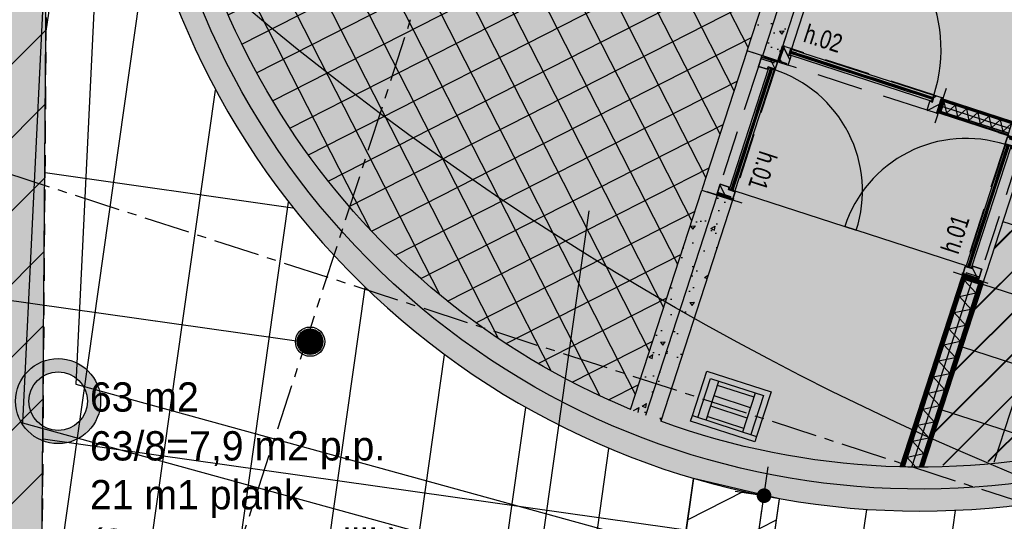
# Model space of a CAD drawing. Header units: millimetres. Extents: x -4106 to 114694, y -37499 to 54647.
# Tile 29 of 109: x 68858 to 75575, y -16285 to -12861. Entities that reach past the tile are written whole.
import ezdxf
from ezdxf.enums import TextEntityAlignment as Align

# ---------------------------------------------------------------- set-up
doc = ezdxf.new("R2010")
doc.units = ezdxf.units.MM
doc.header["$LTSCALE"] = 50
for name, pattern in [('B0301', [25, 12.5, -6.25, 0, -6.25]), ('B0702', [4.6875, 3.125, -1.5625]), ('XREF_05-werkset$0$B0701', [9.375, 6.25, -3.125]), ('XREF_05-werkset$0$B0702', [4.6875, 3.125, -1.5625]), ('XREF_STRAMIEN$0$B0201', [50, 31.25, -6.25, 6.25, -6.25])]:
    doc.linetypes.add(name, pattern=pattern)
for name, color, linetype in [('FOK_ BRANDSLANGHASPELS', 2, 'Continuous'), ('FOK_07_STRAMIEN', 13, 'B0301'), ('FOK_08---_MAATVOERING', 2, 'Continuous'), ('FOK_22_BINNENWANDEN', 2, 'Continuous'), ('FOK_28_CONSTRUCTIES', 4, 'Continuous'), ('XREF_05-werkset$0$AA$1A---_ALGEMEEN', 242, 'Continuous'), ('XREF_05-werkset$0$AA21K---_ISOLATIE', 242, 'Continuous'), ('XREF_05-werkset$0$AA28E---_TPGBETON', 242, 'Continuous'), ('XREF_05-werkset$0$AA31XI4-_MULTIPLEX', 242, 'Continuous'), ('XREF_05-werkset$0$AA32XI1-_NAALDHOUT', 242, 'Continuous'), ('XREF_05-werkset$0$AA52----_RIOOLINST', 242, 'Continuous'), ('XREF_05-werkset$0$AB$1A---_ALGEMEEN', 7, 'Continuous'), ('XREF_05-werkset$0$AB31XI--_HOUT', 7, 'Continuous'), ('XREF_05-werkset$0$AI32XI1-_NAALDHOUT', 242, 'Continuous'), ('XREF_05-werkset$0$AL$8A---_ABT-HULP', 241, 'Continuous'), ('XREF_05-werkset$0$AL21K---_ISOLATIE', 1, 'Continuous'), ('XREF_05-werkset$0$AL22RF7-_GIPSKARTON', 1, 'Continuous'), ('XREF_05-werkset$0$AL23R---_VLAKKE_PLT', 242, 'Continuous'), ('XREF_05-werkset$0$AL28E---_TPGBETON', 4, 'Continuous'), ('XREF_05-werkset$0$AL31XI4-_MULTIPLEX', 2, 'Continuous'), ('XREF_05-werkset$0$AL32XI1-_NAALDHOUT', 2, 'Continuous'), ('XREF_05-werkset$0$AL74----_INRSANITAIR', 1, 'Continuous'), ('XREF_05-werkset$0$ALR3OR3-_OPPR30', 242, 'Continuous'), ('XREF_05-werkset$0$AV32XI1-_NAALDHOUT', 1, 'XREF_05-werkset$0$B0701'), ('XREF_05-werkset$0$AZ21K---_ISOLATIE', 1, 'Continuous'), ('XREF_05-werkset$0$AZ22RF7-_GIPSKARTON', 7, 'Continuous'), ('XREF_05-werkset$0$AZ28E---_TPGBETON', 4, 'Continuous'), ('XREF_05-werkset$0$AZ31XI4-_MULTIPLEX', 2, 'Continuous'), ('XREF_05_PLAFOND$0$AA00VV4-_SOLID252', 254, 'Continuous'), ('XREF_05_PLAFOND$0$AA45----_PLAFONDAFW', 1, 'Continuous'), ('XREF_05_PLAFOND$0$AI45----_PLAFONDAFW', 2, 'Continuous'), ('XREF_05_Sprinkler installatie$0$verzonken sprinkler', 6, 'Continuous'), ('XREF_05_Sprinkler installatie$0$WL524---', 4, 'Continuous'), ('XREF_05_Sprinkler installatie$0$WL6516--', 4, 'Continuous'), ('XREF_05_Vloergoot installaties$0$EL6131--_VG', 3, 'Continuous'), ('XREF_05_Vloergoot installaties$0$EL6222--', 3, 'Continuous'), ('XREF_05_Vloergoot installaties$0$EM6131--', 1, 'Continuous'), ('XREF_STRAMIEN$0$AL$7A---_STRAMIEN', 1, 'XREF_STRAMIEN$0$B0201')]:
    doc.layers.add(name, color=color, linetype=linetype)
doc.styles.add('FOK-DIM', font='romans.shx')
doc.styles.add('XREF_05-werkset$0$02_50', font='ABTPR.SHX', dxfattribs={"width": 0.8, "height": 125})
doc.styles.add('XREF_05-werkset$0$03_50', font='ABTPR.SHX', dxfattribs={"width": 0.8, "height": 175})
doc.styles.add('XREF_05_Sprinkler installatie$0$Standard', font='txt')
doc.styles.add('XREF_05_Vloergoot installaties$0$BURO-018', font='simplex.shx', dxfattribs={"height": 180})
doc.dimstyles.new('FOK-100', dxfattribs={"dimscale": 100, "dimtxt": 1.5, "dimasz": 1, "dimexe": 2, "dimexo": 0, "dimgap": 2, "dimtad": 1, "dimdec": 0, "dimzin": 11, "dimdsep": 46, "dimtxsty": 'FOK-DIM', "dimblk1": 'DOT', "dimblk2": 'DOT', "dimsah": 1, "dimcen": 2.5, "dimclrd": 256, "dimclre": 256, "dimclrt": 256, "dimadec": 0, "dimazin": 0, "dimtfac": 1, "dimtdec": 0, "dimtix": 1, "dimtmove": 2, "dimatfit": 3, "dimldrblk": 'DOT', "dimfxl": 2, "dimtolj": 1, "dimtzin": 0, "dimarcsym": 0})
pattern_1 = [(315, (0, 0), (-41.07, -41.07), [])]
pattern_2 = [(50, (0, 0), (315.5945, -27.6109), [33, -363]), (355, (0, 0), (-61.0506, 330.9645), [26.4, -290.4]), (100.4514, (26.3, -2.3), (254.5441, 303.3534), [28.0457, -308.5025]), (46.1842, (0, 88), (469.586, -72.8284), [49.5, -544.5]), (96.6356, (39.13, 81.93), (411.2516, 428.612), [42.0685, -462.7537]), (351.1842, (0, 88), (411.2513, 428.6122), [39.6, -435.6]), (21, (44, 66), (262.6391, -177.1523), [33, -363]), (326, (44, 66), (107.0587, 319.066), [26.4, -290.4]), (71.4514, (65.9, 51.24), (369.698, 141.9134), [28.0457, -308.5025]), (37.5, (0, 0), (5.35034, 146.4733), [0, -286.88, 0, -294.8, 0, -291.5]), (7.5, (0, 0), (115.7506, 173.54115), [0, -168.08, 0, -280.28, 0, -111.1]), (327.5, (-98.12, 0), (234.88187, -9.92414), [0, -110, 0, -343.2, 0, -455.4]), (317.5, (-142.12, 0), (256.6019, 44.0462), [0, -143, 0, -227.92, 0, -323.4])]
pattern_3 = [(45, (0, 0), (-82.138, 82.138), [])]

# ---------------------------------------------------------------- blocks, each defined once
blk = doc.blocks.new('XREF_05-werkset$0$A-H-74-058S')
at = {"layer": 'XREF_05-werkset$0$AL74----_INRSANITAIR'}
for p, q in [((-131.2, 40), (-131.2, 320)), ((131.2, 288.6), (-131.2, 288.6)), ((131.2, 40), (131.2, 320)), ((131.2, 213.6), (-131.2, 213.6)), ((131.2, 139.6), (-131.2, 139.6)), ((131.2, 64.6), (-131.2, 64.6))]:
    blk.add_line(p, q, dxfattribs=at)
for points in [[(-230, 40), (-230, 360), (230, 360), (230, 40)], [(-190, 40), (-190, 320), (190, 320), (190, 40)]]:
    blk.add_lwpolyline(points, dxfattribs=at)
blk.add_lwpolyline([(230, 0), (-230, 0), (-230, 40), (230, 40)], close=True, dxfattribs=at)
at = {"layer": 'XREF_05-werkset$0$AB$1A---_ALGEMEEN', "color": 3, "style": 'XREF_05-werkset$0$03_50', "width": 0.8, "flags": 3}
blk.add_attdef('TEKST', (0, 0), '', height=175, dxfattribs=at)
blk = doc.blocks.new('XREF_05-werkset$0$ARC1640')
at = {"color": 0, "linetype": 'ByBlock'}
for p, q in [((-40, 6.668), (40, 6.668)), ((-40, -6.668), (40, -6.668))]:
    blk.add_line(p, q, dxfattribs=at)
blk = doc.blocks.new('*U340')
at = {"layer": 'XREF_05-werkset$0$AA31XI4-_MULTIPLEX'}
for p, q in [((50621.4, -194420.1), (50660.4, -194420.1)), ((50621.4, -194433.5), (50660.4, -194433.5)), ((51620.4, -194420.1), (51641.4, -194420.1)), ((51620.4, -194433.5), (51641.4, -194433.5))]:
    blk.add_line(p, q, dxfattribs=at)
at = {"layer": 'XREF_05-werkset$0$AL31XI4-_MULTIPLEX'}
blk.add_lwpolyline([(51641.4, -194446.8), (50621.4, -194446.8), (50621.4, -194406.8), (51641.4, -194406.8), (51641.4, -194446.8)], dxfattribs=at)
at = {"layer": 'XREF_05-werkset$0$AZ31XI4-_MULTIPLEX'}
blk.add_lwpolyline([(50621.4, -194426.8), (51641.4, -194426.8)], dxfattribs=at)
at = {"layer": 'XREF_05-werkset$0$AA31XI4-_MULTIPLEX'}
for p in [(50700.4, -194426.8), (50780.4, -194426.8), (50860.4, -194426.8), (50940.4, -194426.8), (51020.4, -194426.8), (51100.4, -194426.8), (51180.4, -194426.8), (51260.4, -194426.8), (51340.4, -194426.8), (51420.4, -194426.8), (51500.4, -194426.8), (51580.4, -194426.8)]:
    blk.add_blockref('XREF_05-werkset$0$ARC1640', p, dxfattribs=at)
blk = doc.blocks.new('XREF_05-werkset$0$V-H-39X006X_B09145W02')
at = {"layer": 'XREF_05-werkset$0$AA32XI1-_NAALDHOUT'}
h = blk.add_hatch(dxfattribs=at)
h.set_pattern_fill('NAALD', color=256, scale=528, style=0)
h.set_pattern_definition(pattern_1)
h.paths.add_polyline_path([(0, 0), (0, -20), (10, -20), (10, -114), (67, -114), (67, -67), (50, -67), (50, 0)])
h = blk.add_hatch(dxfattribs=at)
h.set_pattern_fill('NAALD', color=256, scale=528, style=0)
h.set_pattern_definition(pattern_1)
h.paths.add_polyline_path([(0, 0), (0, -20), (0, -114), (67, -114), (67, -49), (50, -49), (50, 0)])
h = blk.add_hatch(dxfattribs=at)
h.set_pattern_fill('NAALD', color=256, scale=528, style=0)
h.set_pattern_definition([(225, (1130, 0), (41.07, -41.07), [])])
h.paths.add_polyline_path([(1130, 0), (1130, -20), (1130, -114), (1063, -114), (1063, -49), (1080, -49), (1080, 0)])
at = {"layer": 'XREF_05-werkset$0$AI32XI1-_NAALDHOUT'}
blk.add_lwpolyline([(55, -4), (55, 1016)], dxfattribs=at)
blk.add_arc((55, -4), 1020, 0, 90, dxfattribs=at)
at = {"layer": 'XREF_05-werkset$0$AL$8A---_ABT-HULP'}
for points in [[(-10, 68), (-10, -182)], [(1140, 68), (1140, -182)], [(0, 0), (-10, -114)], [(0, -114), (-10, 0)], [(1130, 0), (1140, -114)], [(1130, -114), (1140, 0)]]:
    blk.add_lwpolyline(points, dxfattribs=at)
for points in [[(0, -114), (-10, -114), (-10, 0), (0, 0)], [(1130, -114), (1140, -114), (1140, 0), (1130, 0)]]:
    blk.add_lwpolyline(points, close=True, dxfattribs=at)
blk.add_circle((0, 0), 4, dxfattribs=at)
at = {"layer": 'XREF_05-werkset$0$AL32XI1-_NAALDHOUT'}
for points in [[(0, 0), (0, -20), (0, -20), (0, -114), (67, -114), (67, -49), (50, -49), (50, 0)], [(1130, 0), (1130, -20), (1130, -20), (1130, -114), (1063, -114), (1063, -49), (1080, -49), (1080, 0)]]:
    blk.add_lwpolyline(points, close=True, dxfattribs=at)
at = {"layer": 'XREF_05-werkset$0$AV32XI1-_NAALDHOUT'}
for points in [[(1080, 0), (50, 0)], [(1063, -114), (67, -114)]]:
    blk.add_lwpolyline(points, dxfattribs=at)
at = {"xscale": -1, "rotation": 180}
blk.add_blockref('*U340', (-50566.38301, -194450.80932), dxfattribs=at)
at = {"layer": 'XREF_05-werkset$0$AB31XI--_HOUT', "color": 7, "style": 'XREF_05-werkset$0$02_50', "width": 0.8}
blk.add_attdef('MERK', (107.83614, -195.5503), '', height=125, dxfattribs=at)
blk = doc.blocks.new('XREF_05-werkset$0$ARC870')
at = {"color": 0}
for q in [(-40.4, -35), (40.4, -35)]:
    blk.add_line((0, 35), q, dxfattribs=at)
blk = doc.blocks.new('*U536')
at = {"layer": 'XREF_05-werkset$0$AA21K---_ISOLATIE'}
for p, q in [((-16134.3, 55871.6), (-16094.9, 55803.3)), ((-15690.7, 55803.3), (-15650.3, 55873.4))]:
    blk.add_line(p, q, dxfattribs=at)
at = {"layer": 'XREF_05-werkset$0$AL21K---_ISOLATIE'}
blk.add_lwpolyline([(-15649.3, 55803.3), (-16134.3, 55803.3), (-16134.3, 55873.3), (-15649.3, 55873.4), (-15649.3, 55803.3)], dxfattribs=at)
at = {"layer": 'XREF_05-werkset$0$AZ21K---_ISOLATIE'}
blk.add_lwpolyline([(-16134.3, 55838.3), (-15649.3, 55838.4)], dxfattribs=at)
at = {"layer": 'XREF_05-werkset$0$AA21K---_ISOLATIE'}
for p in [(-16054.5, 55838.3), (-15973.6, 55838.3), (-15892.8, 55838.3), (-15812, 55838.3), (-15731.1, 55838.3)]:
    blk.add_blockref('XREF_05-werkset$0$ARC870', p, dxfattribs=at)
blk = doc.blocks.new('*U535')
at = {"layer": 'XREF_05-werkset$0$AL22RF7-_GIPSKARTON'}
blk.add_lwpolyline([(-16134.3, 55888.3), (-15649.3, 55888.4), (-15649.3, 55873.4), (-16134.3, 55873.3)], dxfattribs=at)
at = {"layer": 'XREF_05-werkset$0$AZ22RF7-_GIPSKARTON'}
blk.add_lwpolyline([(-16134.3, 55880.8), (-15649.3, 55880.9)], dxfattribs=at)
blk = doc.blocks.new('*U534')
at = {"layer": 'XREF_05-werkset$0$AL22RF7-_GIPSKARTON'}
blk.add_lwpolyline([(-15649.3, 55788.4), (-16134.3, 55788.3), (-16134.3, 55803.3), (-15649.3, 55803.4), (-15649.3, 55788.4)], dxfattribs=at)
at = {"layer": 'XREF_05-werkset$0$AZ22RF7-_GIPSKARTON'}
blk.add_lwpolyline([(-16134.3, 55795.8), (-15649.3, 55795.9)], dxfattribs=at)
blk = doc.blocks.new('*U533')
at = {"layer": 'XREF_05-werkset$0$AL22RF7-_GIPSKARTON'}
blk.add_lwpolyline([(-16149.3, 55788.3), (-16149.3, 55888.3), (-16134.3, 55888.3), (-16134.3, 55788.3), (-16149.3, 55788.3)], dxfattribs=at)
at = {"layer": 'XREF_05-werkset$0$AZ22RF7-_GIPSKARTON'}
blk.add_lwpolyline([(-16141.8, 55888.3), (-16141.8, 55788.3)], dxfattribs=at)
blk = doc.blocks.new('*U532')
at = {"layer": 'XREF_05-werkset$0$AA28E---_TPGBETON'}
blk.add_hatch(color=254, dxfattribs=at).paths.add_polyline_path([(-22052.4, 56898.3, -0.143683), (-22052.4, 59798.3), (-22298.6, 60018.3, 1.806671), (-13345.2, 62288.3), (-13549.3, 62068.3, -0.6895), (-17299.3, 53201.8), (-17519.3, 53214.6, -0.298725), (-21982.4, 56678.3)])
h = blk.add_hatch(dxfattribs=at)
h.set_pattern_fill('AR-CONC', color=1, scale=44, style=0)
h.set_pattern_definition(pattern_2)
h.paths.add_polyline_path([(-22052.4, 56898.3, -0.143683), (-22052.4, 59798.3), (-22298.6, 60018.3, 1.806671), (-13345.2, 62288.3), (-13549.3, 62068.3, -0.6895), (-17299.3, 53201.8), (-17519.3, 53214.6, -0.298725), (-21982.4, 56678.3)])
at = {"layer": 'XREF_05-werkset$0$AL28E---_TPGBETON'}
for points in [[(-22298.6, 60018.3, 1.806671), (-13345.2, 62288.3)], [(-13549.3, 62068.3, -0.6895), (-17299.3, 53201.8)], [(-17519.3, 53214.6, -0.298725), (-21982.4, 56678.3)]]:
    blk.add_lwpolyline(points, format="xyb", dxfattribs=at)
at = {"layer": 'XREF_05-werkset$0$AZ28E---_TPGBETON'}
blk.add_lwpolyline([(-13447.3, 62178.3, -1.792795), (-22175.9, 59908.3)], format="xyb", dxfattribs=at)
blk = doc.blocks.new('*U531')
at = {"layer": 'XREF_05-werkset$0$AA28E---_TPGBETON'}
blk.add_hatch(color=254, dxfattribs=at).paths.add_polyline_path([(-17519.3, 53214.6), (-17519.3, 54788.3), (-17299.3, 54788.3), (-17299.3, 53201.8)])
h = blk.add_hatch(dxfattribs=at)
h.set_pattern_fill('AR-CONC', color=1, scale=44, style=0)
h.set_pattern_definition(pattern_2)
h.paths.add_polyline_path([(-17519.3, 53214.6), (-17519.3, 54788.3), (-17299.3, 54788.3), (-17299.3, 53201.8)])
at = {"layer": 'XREF_05-werkset$0$AL28E---_TPGBETON'}
blk.add_lwpolyline([(-17519.3, 53214.6), (-17519.3, 54788.3), (-17299.3, 54788.3), (-17299.3, 53201.8)], dxfattribs=at)
at = {"layer": 'XREF_05-werkset$0$AZ28E---_TPGBETON'}
blk.add_lwpolyline([(-17409.3, 54788.3), (-17409.3, 53207)], dxfattribs=at)
blk = doc.blocks.new('*U530')
at = {"layer": 'XREF_05-werkset$0$AA28E---_TPGBETON'}
blk.add_hatch(color=254, dxfattribs=at).paths.add_polyline_path([(-17519.3, 55788.3), (-17519.3, 56678.3), (-17299.3, 56898.3), (-17299.3, 55788.3)])
h = blk.add_hatch(dxfattribs=at)
h.set_pattern_fill('AR-CONC', color=1, scale=44, style=0)
h.set_pattern_definition(pattern_2)
h.paths.add_polyline_path([(-17519.3, 55788.3), (-17519.3, 56678.3), (-17299.3, 56898.3), (-17299.3, 55788.3)])
at = {"layer": 'XREF_05-werkset$0$AL28E---_TPGBETON'}
for points in [[(-17299.3, 56898.3), (-17299.3, 55788.3), (-17519.3, 55788.3)], [(-17519.3, 55788.3), (-17519.3, 56678.3)]]:
    blk.add_lwpolyline(points, dxfattribs=at)
at = {"layer": 'XREF_05-werkset$0$AZ28E---_TPGBETON'}
blk.add_lwpolyline([(-17409.3, 56788.3), (-17409.3, 55788.3)], dxfattribs=at)
blk = doc.blocks.new('*U343')
at = {"layer": 'XREF_05-werkset$0$AA31XI4-_MULTIPLEX'}
for p, q in [((457869.8, -54844.6), (457908.8, -54844.6)), ((457869.8, -54858), (457908.8, -54858)), ((458708.8, -54844.6), (458739.8, -54844.6)), ((458708.8, -54858), (458739.8, -54858))]:
    blk.add_line(p, q, dxfattribs=at)
at = {"layer": 'XREF_05-werkset$0$AL31XI4-_MULTIPLEX'}
blk.add_lwpolyline([(458739.8, -54871.3), (457869.8, -54871.3), (457869.8, -54831.3), (458739.8, -54831.3), (458739.8, -54871.3)], dxfattribs=at)
at = {"layer": 'XREF_05-werkset$0$AZ31XI4-_MULTIPLEX'}
blk.add_lwpolyline([(457869.8, -54851.3), (458739.8, -54851.3)], dxfattribs=at)
at = {"layer": 'XREF_05-werkset$0$AA31XI4-_MULTIPLEX'}
for p in [(457948.8, -54851.3), (458028.8, -54851.3), (458108.8, -54851.3), (458188.8, -54851.3), (458268.8, -54851.3), (458348.8, -54851.3), (458428.8, -54851.3), (458508.8, -54851.3), (458588.8, -54851.3), (458668.8, -54851.3)]:
    blk.add_blockref('XREF_05-werkset$0$ARC1640', p, dxfattribs=at)
blk = doc.blocks.new('XREF_05-werkset$0$V-H-39X005X_B09145W02')
at = {"layer": 'XREF_05-werkset$0$AA32XI1-_NAALDHOUT'}
h = blk.add_hatch(dxfattribs=at)
h.set_pattern_fill('NAALD', color=256, scale=1056, style=0)
h.set_pattern_definition(pattern_3)
h.paths.add_polyline_path([(-5, 64), (-5, -50), (62, -50), (62, 15), (45, 15), (45, 64)])
h = blk.add_hatch(dxfattribs=at)
h.set_pattern_fill('NAALD', color=256, scale=1056, style=0)
h.set_pattern_definition(pattern_3)
h.paths.add_polyline_path([(975, 64), (975, -50), (908, -50), (908, 15), (925, 15), (925, 64)])
at = {"layer": 'XREF_05-werkset$0$AI32XI1-_NAALDHOUT'}
blk.add_lwpolyline([(50, 60), (50, 930)], dxfattribs=at)
blk.add_arc((50, 60), 870, 0, 90, dxfattribs=at)
at = {"layer": 'XREF_05-werkset$0$AL$8A---_ABT-HULP'}
for points in [[(-15, 132), (-15, -118)], [(985, 132), (985, -118)], [(-5, 64), (-15, -50)], [(-5, -50), (-15, 64)], [(975, -50), (985, 64)], [(985, -50), (975, 64)]]:
    blk.add_lwpolyline(points, dxfattribs=at)
for points in [[(-5, -50), (-15, -50), (-15, 64), (-5, 64)], [(-5, 64), (45, 64), (45, 15), (62, 15), (62, -50), (-5, -50)], [(-5, -50), (5, -50), (5, 44), (-5, 44)], [(975, 64), (925, 64), (925, 15), (908, 15), (908, -50), (975, -50)], [(975, -50), (965, -50), (965, 44), (975, 44)], [(975, -50), (985, -50), (985, 64), (975, 64)]]:
    blk.add_lwpolyline(points, close=True, dxfattribs=at)
blk.add_circle((-5, 64), 4, dxfattribs=at)
at = {"layer": 'XREF_05-werkset$0$AL32XI1-_NAALDHOUT'}
for points in [[(-5, 64), (-5, 44), (-5, 44), (-5, -50), (62, -50), (62, 15), (45, 15), (45, 64)], [(975, 64), (975, 44), (975, 44), (975, -50), (908, -50), (908, 15), (925, 15), (925, 64)]]:
    blk.add_lwpolyline(points, close=True, dxfattribs=at)
at = {"layer": 'XREF_05-werkset$0$AV32XI1-_NAALDHOUT'}
for points in [[(925, 64), (45, 64)], [(908, -50), (62, -50)]]:
    blk.add_lwpolyline(points, dxfattribs=at)
at = {"xscale": -1, "rotation": 180}
blk.add_blockref('*U343', (-457819.7891, -54811.2909), dxfattribs=at)
at = {"layer": 'XREF_05-werkset$0$AB31XI--_HOUT', "color": 7, "style": 'XREF_05-werkset$0$02_50', "width": 0.8}
blk.add_attdef('MERK', (102.8361, -259.5503), '', height=125, dxfattribs=at)
blk = doc.blocks.new('XREF_05-werkset$0$V-H-39X005_B09145W02')
at = {"layer": 'XREF_05-werkset$0$AA32XI1-_NAALDHOUT'}
h = blk.add_hatch(dxfattribs=at)
h.set_pattern_fill('NAALD', color=256, scale=1056, style=0)
h.set_pattern_definition(pattern_3)
h.paths.add_polyline_path([(-5, -64), (-5, 50), (62, 50), (62, -15), (45, -15), (45, -64)])
h = blk.add_hatch(dxfattribs=at)
h.set_pattern_fill('NAALD', color=256, scale=1056, style=0)
h.set_pattern_definition(pattern_3)
h.paths.add_polyline_path([(975, -64), (975, 50), (908, 50), (908, -15), (925, -15), (925, -64)])
at = {"layer": 'XREF_05-werkset$0$AI32XI1-_NAALDHOUT'}
blk.add_lwpolyline([(50, -60), (50, -930)], dxfattribs=at)
blk.add_arc((50, -60), 870, 270, 0, dxfattribs=at)
at = {"layer": 'XREF_05-werkset$0$AL$8A---_ABT-HULP'}
for points in [[(-15, -132), (-15, 118)], [(985, -132), (985, 118)], [(-5, -64), (-15, 50)], [(-5, 50), (-15, -64)], [(975, 50), (985, -64)], [(985, 50), (975, -64)]]:
    blk.add_lwpolyline(points, dxfattribs=at)
for points in [[(-5, 50), (-15, 50), (-15, -64), (-5, -64)], [(-5, -64), (45, -64), (45, -15), (62, -15), (62, 50), (-5, 50)], [(-5, 50), (5, 50), (5, -44), (-5, -44)], [(975, -64), (925, -64), (925, -15), (908, -15), (908, 50), (975, 50)], [(975, 50), (965, 50), (965, -44), (975, -44)], [(975, 50), (985, 50), (985, -64), (975, -64)]]:
    blk.add_lwpolyline(points, close=True, dxfattribs=at)
blk.add_circle((-5, -64), 4, dxfattribs=at)
at = {"layer": 'XREF_05-werkset$0$AL32XI1-_NAALDHOUT'}
for points in [[(-5, -64), (-5, -44), (-5, -44), (-5, 50), (62, 50), (62, -15), (45, -15), (45, -64)], [(975, -64), (975, -44), (975, -44), (975, 50), (908, 50), (908, -15), (925, -15), (925, -64)]]:
    blk.add_lwpolyline(points, close=True, dxfattribs=at)
at = {"layer": 'XREF_05-werkset$0$AV32XI1-_NAALDHOUT'}
for points in [[(908, 50), (62, 50)], [(925, -64), (45, -64)]]:
    blk.add_lwpolyline(points, dxfattribs=at)
blk.add_blockref('*U343', (-457819.7891, 54811.2909))
at = {"layer": 'XREF_05-werkset$0$AB31XI--_HOUT', "color": 7, "style": 'XREF_05-werkset$0$02_50', "width": 0.8}
blk.add_attdef('MERK', (102.8361, -259.5503), '', height=125, dxfattribs=at)
blk = doc.blocks.new('*U494')
at = {"layer": 'XREF_05-werkset$0$AL22RF7-_GIPSKARTON'}
blk.add_lwpolyline([(-45337.8, -15271.8), (-45337.8, -15269.8), (-45337.8, -13961.4), (-45325.3, -13961.4), (-45325.3, -15267.7, -0.000639), (-45337.8, -15271.8)], format="xyb", dxfattribs=at)
at = {"layer": 'XREF_05-werkset$0$AZ22RF7-_GIPSKARTON'}
blk.add_lwpolyline([(-45331.6, -13961.4), (-45331.5, -15269.8)], dxfattribs=at)
blk = doc.blocks.new('*U493')
at = {"layer": 'XREF_05-werkset$0$AL22RF7-_GIPSKARTON'}
blk.add_lwpolyline([(-45337.8, -13961.4), (-45337.8, -15269.8), (-45337.8, -15271.8, -0.000638), (-45350.3, -15275.9), (-45350.3, -13961.4), (-45337.8, -13961.4)], format="xyb", dxfattribs=at)
at = {"layer": 'XREF_05-werkset$0$AZ22RF7-_GIPSKARTON'}
blk.add_lwpolyline([(-45344, -15273.9), (-45344.1, -13961.4)], dxfattribs=at)
blk = doc.blocks.new('*U492')
at = {"layer": 'XREF_05-werkset$0$AL22RF7-_GIPSKARTON'}
blk.add_lwpolyline([(-45462.8, -15310.9), (-45462.8, -15309.1), (-45462.8, -13961.4), (-45450.3, -13961.4), (-45450.3, -15307.2, -0.000634), (-45462.8, -15310.9)], format="xyb", dxfattribs=at)
at = {"layer": 'XREF_05-werkset$0$AZ22RF7-_GIPSKARTON'}
blk.add_lwpolyline([(-45456.6, -13961.4), (-45456.5, -15309.1)], dxfattribs=at)
blk = doc.blocks.new('*U491')
at = {"layer": 'XREF_05-werkset$0$AL22RF7-_GIPSKARTON'}
blk.add_lwpolyline([(-45462.8, -13961.4), (-45462.8, -15309.1), (-45462.8, -15310.9, -0.000633), (-45475.3, -15314.6), (-45475.3, -13961.4), (-45462.8, -13961.4)], format="xyb", dxfattribs=at)
at = {"layer": 'XREF_05-werkset$0$AZ22RF7-_GIPSKARTON'}
blk.add_lwpolyline([(-45469, -15312.8), (-45469.1, -13961.4)], dxfattribs=at)
blk = doc.blocks.new('*U484')
at = {"layer": 'XREF_05-werkset$0$AL22RF7-_GIPSKARTON'}
blk.add_lwpolyline([(-45325.3, -13948.9), (-45475.3, -13948.9), (-45475.3, -13936.4), (-45325.3, -13936.4), (-45325.3, -13948.9)], dxfattribs=at)
at = {"layer": 'XREF_05-werkset$0$AZ22RF7-_GIPSKARTON'}
blk.add_lwpolyline([(-45475.3, -13942.6), (-45325.3, -13942.6)], dxfattribs=at)
blk = doc.blocks.new('*U483')
at = {"layer": 'XREF_05-werkset$0$AL22RF7-_GIPSKARTON'}
blk.add_lwpolyline([(-45475.3, -13948.9), (-45475.3, -13948.9), (-45325.3, -13948.9), (-45325.3, -13961.4), (-45475.3, -13961.4), (-45475.3, -13948.9)], dxfattribs=at)
at = {"layer": 'XREF_05-werkset$0$AZ22RF7-_GIPSKARTON'}
blk.add_lwpolyline([(-45325.3, -13955.1), (-45475.3, -13955.1)], dxfattribs=at)
blk = doc.blocks.new('XREF_05-werkset$0$ARC8100')
at = {"color": 0}
for q in [(-57.7, -50), (57.7, -50)]:
    blk.add_line((0, 50), q, dxfattribs=at)
blk = doc.blocks.new('*U481')
at = {"layer": 'XREF_05-werkset$0$AA21K---_ISOLATIE'}
for p, q in [((-45450.3, -13968.6), (-45437.7, -13961.4)), ((-45350.3, -14026.3), (-45450.3, -13968.6)), ((-45350.3, -15181), (-45450.3, -15238.8)), ((-45450.3, -15238.8), (-45373.2, -15283.3))]:
    blk.add_line(p, q, dxfattribs=at)
at = {"layer": 'XREF_05-werkset$0$AL21K---_ISOLATIE'}
blk.add_lwpolyline([(-45350.3, -13961.4), (-45350.3, -15275.9, -0.005086), (-45450.3, -15307.2), (-45450.3, -13961.4), (-45350.3, -13961.4)], format="xyb", dxfattribs=at)
at = {"layer": 'XREF_05-werkset$0$AZ21K---_ISOLATIE'}
blk.add_lwpolyline([(-45400.3, -15291.8), (-45400.3, -13961.4)], dxfattribs=at)
at = {"layer": 'XREF_05-werkset$0$AA21K---_ISOLATIE', "rotation": 90.00052127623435}
for p, xscale, yscale, zscale in [((-45400.3, -14084.1), 1.000000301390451, 1.000000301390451, 1.000000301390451), ((-45400.3, -14199.6), 1.000000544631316, 1.000000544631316, 1.000000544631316), ((-45400.3, -14315), 1.000000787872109, 1.000000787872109, 1.000000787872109), ((-45400.3, -14430.5), 1.000001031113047, 1.000001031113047, 1.000001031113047), ((-45400.3, -14546), 1.000001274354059, 1.000001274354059, 1.000001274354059), ((-45400.3, -14661.4), 1.000001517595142, 1.000001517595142, 1.000001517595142), ((-45400.3, -14776.9), 1.000001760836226, 1.000001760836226, 1.000001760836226), ((-45400.3, -14892.4), 1.000002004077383, 1.000002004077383, 1.000002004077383), ((-45400.3, -15007.8), 1.000002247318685, 1.000002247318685, 1.000002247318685), ((-45400.3, -15123.3), 1.000002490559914, 1.000002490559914, 1.000002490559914)]:
    blk.add_blockref('XREF_05-werkset$0$ARC8100', p, dxfattribs=dict(at, xscale=xscale, yscale=yscale, zscale=zscale))
blk = doc.blocks.new('XREF_05-werkset')
at = {"layer": 'XREF_05-werkset$0$AA$1A---_ALGEMEEN'}
h = blk.add_hatch(dxfattribs=at)
h.set_pattern_fill('PREFAB2', color=253, scale=1125, angle=297.02, style=0)
h.set_pattern_definition([(342.02, (75843.44, -13382.97), (138.91, 428.024), []), (72.02, (75843.44, -13382.97), (-428.024, 138.91), [])])
h.paths.add_polyline_path([(75843.4, -13383), (75021.9, -15914.4), (75206.2, -15910.3), (75927.9, -15839.4), (76549.8, -15691.4), (76949.3, -15544), (77770.5, -15119), (78192.7, -14807.1), (78597.5, -14448.7), (78648, -14293.1)])
at = {"layer": 'XREF_05-werkset$0$AA52----_RIOOLINST'}
h = blk.add_hatch(dxfattribs=at)
h.set_pattern_fill('LOOF2', color=253, scale=4000, angle=-17.98, style=0)
h.set_pattern_definition([(27.02, (132472.1, -90760.52), (-99.94633, 195.98656), []), (117.02, (132472.1, -90760.52), (-195.98656, -99.94633), [])])
h.paths.add_polyline_path([(73820.2, -13073.3), (74094.9, -12226.8), (69849.7, -10849.1, 0.094158), (70239.6, -12731.7), (70243.6, -12737.4), (70242.2, -12738), (70242.2, -12738), (70456.3, -13189.8), (70456, -13189.9), (70456.1, -13190.2, 0.173489), (73025.7, -15521.4), (73511.5, -14024.5), (73511.5, -14024.5), (73820.2, -13073.3)])
at = {"layer": 'XREF_05-werkset$0$AL23R---_VLAKKE_PLT'}
blk.add_lwpolyline([(73820.7, -13071.7), (73512, -14022.9)], dxfattribs=at)
at = {"layer": 'XREF_05-werkset$0$ALR3OR3-_OPPR30', "linetype": 'XREF_05-werkset$0$B0702'}
blk.add_lwpolyline([(60436.3, 20098.9), (31231.4, 21828.4), (22996.8, 22270), (24807, 36094.7), (95373.9, 36094.7), (86392.8, -27327.7), (68973.9, -21674.7), (69214.5, 10715.9, 0.399143)], format="xyb", close=True, dxfattribs=at)
for name, p, rotation in [('*U532', (73262.9, -71545.1), 342.0199999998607), ('*U530', (73262.9, -71545.1), 342.0199999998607), ('*U533', (73262.9, -71545.1), 342.0199999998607), ('*U536', (73262.9, -71545.1), 342.0199999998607), ('*U535', (73262.9, -71545.1), 342.0199999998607), ('*U534', (73262.9, -71545.1), 342.0199999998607), ('*U531', (73262.9, -71545.1), 342.0199999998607), ('*U491', (122846.7, -15383.5), 342.0199995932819), ('*U492', (122846.7, -15383.5), 342.0199995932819), ('*U481', (122846.7, -15383.5), 342.0199995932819), ('*U483', (122846.7, -15383.5), 342.0199995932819), ('*U484', (122846.7, -15383.5), 342.0199995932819), ('*U493', (122846.7, -15383.5), 342.0199995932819), ('*U494', (122846.7, -15383.5), 342.0199995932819), ('XREF_05-werkset$0$A-H-74-058S', (73653.4, -15672.1), 342.0199999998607)]:
    blk.add_blockref(name, p, dxfattribs=dict(rotation=rotation))
ref = blk.add_blockref('XREF_05-werkset$0$V-H-39X006X_B09145W02', (74072, -13042.5), dxfattribs=dict(rotation=342.0199999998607))
ref.add_attrib('MERK', 'h.02', (74196.3, -13008.7), dxfattribs={"layer": 'XREF_05-werkset$0$AB31XI--_HOUT', "color": 7, "height": 125, "rotation": 342.02, "style": 'XREF_05-werkset$0$02_50', "width": 0.8})
ref = blk.add_blockref('XREF_05-werkset$0$V-H-39X005_B09145W02', (73664.6, -14058.3), dxfattribs=dict(rotation=72.01999906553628))
ref.add_attrib('MERK', 'h.01', (73906.6, -13748.4), dxfattribs={"layer": 'XREF_05-werkset$0$AB31XI--_HOUT', "color": 7, "height": 125, "rotation": 72.02, "style": 'XREF_05-werkset$0$02_50', "text_generation_flag": 6, "width": 0.8})
ref = blk.add_blockref('XREF_05-werkset$0$V-H-39X005X_B09145W02', (75355.8, -14607.2), dxfattribs=dict(rotation=72.01999906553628))
ref.add_attrib('MERK', 'h.01', (75259.6, -14467.8), dxfattribs={"layer": 'XREF_05-werkset$0$AB31XI--_HOUT', "color": 7, "height": 125, "rotation": 72.02, "style": 'XREF_05-werkset$0$02_50', "width": 0.8})
blk = doc.blocks.new('XREF_STRAMIEN')
at = {"layer": 'XREF_STRAMIEN$0$AL$7A---_STRAMIEN', "ltscale": 0.2}
blk.add_line((4081.1, 7086.3), (99881.1, -24004), dxfattribs=at)
blk.add_lwpolyline([(89850.6, 43612.9), (66631.7, -27932.3)], dxfattribs=at)
blk = doc.blocks.new('XREF_05_PLAFOND')
at = {"layer": 'XREF_05_PLAFOND$0$AA00VV4-_SOLID252'}
h = blk.add_hatch(color=256, dxfattribs=at)
edge = h.paths.add_edge_path(flags=16)
edge.add_line((31231.4, 21828.4), (22996.8, 22270))
edge.add_line((22996.8, 22270), (24807, 36094.7))
edge.add_line((24807, 36094.7), (95373.9, 36094.7))
edge.add_line((95373.9, 36094.7), (86392.8, -27327.7))
edge.add_line((86392.8, -27327.7), (68973.9, -21674.7))
edge.add_line((68973.9, -21674.7), (69214.5, 10715.9))
edge.add_arc((59884.7, 10785.2), 9330, 359.57452, 446.61078)
edge.add_line((60436.3, 20098.9), (31231.4, 21828.4))
edge = h.paths.add_edge_path()
edge.add_line((31161.2, 20520.3), (31177.8, 20829.9))
edge.add_line((31177.8, 20829.9), (60377.7, 19100.6))
edge.add_arc((59884.7, 10785.2), 8330, -0.42547, 86.60747, ccw=False)
edge.add_line((68214.5, 10723.3), (67969.2, -22304.6))
edge.add_line((67969.2, -22304.6), (67939.7, -22395.7))
edge.add_line((67939.7, -22395.7), (87220.1, -28652.8))
edge.add_line((87220.1, -28652.8), (96531.3, 37099.7))
edge.add_line((96531.3, 37099.7), (23925.1, 37099.7))
edge.add_line((23925.1, 37099.7), (21807.3, 20926.8))
edge.add_line((21807.3, 20926.8), (31096.2, 20428.7))
edge.add_line((31096.2, 20428.7), (31101.3, 20523.5))
edge.add_line((31101.3, 20523.5), (31161.2, 20520.3))
at = {"layer": 'XREF_05_PLAFOND$0$AA45----_PLAFONDAFW'}
h = blk.add_hatch(dxfattribs=at)
h.set_pattern_fill('ANSI31', color=256, scale=2200, angle=342.02, style=0)
h.set_pattern_definition([(27.02, (0, 0), (-124.9329, 244.9832), [])])
h.paths.add_polyline_path([(72488.3, -22815.5), (73067.7, -23003.5), (74040.8, -16131.7), (73454.4, -15993.2)])
at = {"layer": 'XREF_05_PLAFOND$0$AI45----_PLAFONDAFW'}
h = blk.add_hatch(dxfattribs=at)
h.set_pattern_fill('_USER,_O', color=256, scale=600, angle=90, pattern_type=0)
h.set_pattern_definition([(81.94, (95233.5, 35104.6), (-594.073, 84.126), [])])
edge = h.paths.add_edge_path(flags=16)
edge.add_arc((41622.2, 26897.4), 5449.9, 0, 360)
h.paths.add_polyline_path([(49933.5, 30177.3), (51533.5, 30177.3), (51533.5, 27777.3), (49933.5, 27777.3)], flags=16)
edge = h.paths.add_edge_path(flags=16)
edge.add_arc((86127.3, 26613.5), 3800, 0, 360)
edge = h.paths.add_edge_path(flags=16)
edge.add_arc((74998.8, -10766.8), 5449.8, 0, 360)
edge = h.paths.add_edge_path()
edge.add_line((31231.4, 21828.4), (22996.8, 22270))
edge.add_line((22996.8, 22270), (24807, 36094.7))
edge.add_line((24807, 36094.7), (95373.9, 36094.7))
edge.add_line((95373.9, 36094.7), (86392.8, -27327.7))
edge.add_line((86392.8, -27327.7), (68973.9, -21674.7))
edge.add_line((68973.9, -21674.7), (69214.5, 10715.9))
edge.add_arc((59884.7, 10785.2), 9330, 359.57452, 446.61078)
edge.add_line((60436.3, 20098.9), (31231.4, 21828.4))
h = blk.add_hatch(dxfattribs=at)
h.set_pattern_fill('_USER,_O', color=256, scale=1800, pattern_type=0)
h.set_pattern_definition([(351.94, (95233.5, 35104.6), (252.378, 1782.22), [])])
edge = h.paths.add_edge_path(flags=16)
edge.add_arc((74998.8, -10766.8), 5449.8, 0, 360)
edge = h.paths.add_edge_path(flags=16)
edge.add_arc((41622.2, 26897.4), 5449.9, 0, 360)
h.paths.add_polyline_path([(49933.5, 30177.3), (51533.5, 30177.3), (51533.5, 27777.3), (49933.5, 27777.3)], flags=16)
edge = h.paths.add_edge_path(flags=16)
edge.add_arc((86127.3, 26613.5), 3800, 0, 360)
edge = h.paths.add_edge_path()
edge.add_line((31231.4, 21828.4), (22996.8, 22270))
edge.add_line((22996.8, 22270), (24807, 36094.7))
edge.add_line((24807, 36094.7), (95373.9, 36094.7))
edge.add_line((95373.9, 36094.7), (86392.8, -27327.7))
edge.add_line((86392.8, -27327.7), (68973.9, -21674.7))
edge.add_line((68973.9, -21674.7), (69214.5, 10715.9))
edge.add_arc((59884.7, 10785.2), 9330, 359.57452, 446.61078)
edge.add_line((60436.3, 20098.9), (31231.4, 21828.4))
at = {"layer": 'XREF_05_PLAFOND$0$AA45----_PLAFONDAFW'}
blk.add_lwpolyline([(72488.3, -22815.5), (73067.7, -23003.5), (74040.8, -16131.7), (73454.4, -15993.2)], close=True, dxfattribs=at)
blk = doc.blocks.new('XREF_05_Sprinkler installatie$0$SP-KOP02')
at = {"color": 0, "linetype": 'Continuous'}
for p, q in [((-0.875, -0.023), (0.023, 0.875)), ((-0.847, -0.219), (0.219, 0.847)), ((-0.843, 0.233), (-0.233, 0.843)), ((-0.786, -0.383), (0.383, 0.786)), ((-0.702, -0.523), (0.523, 0.702)), ((-0.595, -0.641), (0.641, 0.595)), ((-0.469, -0.739), (0.739, 0.469)), ((-0.32, -0.815), (0.815, 0.32)), ((-0.144, -0.863), (0.863, 0.144)), ((0.072, -0.872), (0.872, -0.072)), ((0.381, -0.788), (0.788, -0.381))]:
    blk.add_line(p, q, dxfattribs=at)
at = {"color": 0, "linetype": 'Continuous', "const_width": 0.875}
blk.add_lwpolyline([(-0.438, 0, 1), (0.438, 0, 1)], format="xyb", close=True, dxfattribs=at)
at = {"color": 0, "linetype": 'Continuous'}
for radius in [1, 0.875]:
    blk.add_circle((0, 0), radius, dxfattribs=at)
at = {"color": 0, "linetype": 'Continuous', "style": 'XREF_05_Sprinkler installatie$0$Standard', "flags": 1}
for tag, p in [('SP_MATCODE', (2, 2)), ('SP_TEMP', (2, -3)), ('SP_DOORL', (2, -5)), ('SP_KFACT', (2, -7)), ('SP_SPRHK', (2, -9)), ('SP_KLEP', (2, -11))]:
    blk.add_attdef(tag, p, '', height=1, dxfattribs=at)
blk = doc.blocks.new('XREF_05_Sprinkler installatie')
at = {"layer": 'XREF_05_Sprinkler installatie$0$verzonken sprinkler'}
h = blk.add_hatch(dxfattribs=at)
h.set_pattern_fill('JIS_WOOD', color=256, scale=500, style=0)
h.set_pattern_definition([(45, (3.27, -36464.7), (-250, 250), [])])
h.paths.add_polyline_path([(24807, 36094.7), (95373.9, 36094.7), (86392.8, -27327.1), (68969.3, -21673.2), (69211, 10225.9), (69061.7, 12468.4), (68691.3, 13866.6), (68340.9, 14727.8), (67609, 16018.5), (67276.1, 16479), (66137.8, 17709.9), (64799, 18713.9), (64109.1, 19104.2), (63010.1, 19573.8), (61837.8, 19908.5), (60551.6, 20091.3), (59092.5, 20179.1), (23005.1, 22333.3)], flags=16)
h.paths.add_polyline_path([(24131.3, 36864.7), (96541.6, 37108.7), (87227.5, -28664.7), (68230.9, -22243.1), (68457.4, 9789.2), (68440.3, 11431.8), (68331.7, 12290.1), (67835.2, 13662.2), (67691.2, 14032.7), (66838.9, 15594.2), (65842.1, 16784.9), (63693.8, 18333.6), (62337.4, 18876.6), (59567.3, 19359.3), (56813.6, 19563.8), (22128.1, 21566.8)])
blk.add_lwpolyline([(24807, 36094.7), (95373.9, 36094.7), (86392.8, -27327.1), (68969.3, -21673.2), (69211, 10225.9), (69061.7, 12468.4), (68691.3, 13866.6), (68340.9, 14727.8), (67609, 16018.5), (67276.1, 16479), (66137.8, 17709.9), (64799, 18713.9), (64109.1, 19104.2), (63010.1, 19573.8), (61837.8, 19908.5), (60551.6, 20091.3), (59092.5, 20179.1), (23005.1, 22333.3)], close=True, dxfattribs=at)
at = {"layer": 'XREF_05_Sprinkler installatie$0$WL524---'}
for p, q in [((60898.6, -13657.4), (70860.4, -15068.1)), ((72741.3, -14166.1), (71652.6, -21854.4))]:
    blk.add_line(p, q, dxfattribs=at)
at = {"layer": 'XREF_05_Sprinkler installatie$0$WL6516--', "xscale": 99.9999999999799, "yscale": 100, "zscale": 100, "rotation": 7.589429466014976}
blk.add_blockref('XREF_05_Sprinkler installatie$0$SP-KOP02', (70838.6, -15058.3), dxfattribs=at)
blk = doc.blocks.new('XREF_05_Vloergoot installaties$0$E00415')
at = {"linetype": 'Continuous'}
h = blk.add_hatch(color=0, dxfattribs=at)
edge = h.paths.add_edge_path()
edge.add_arc((0, 0), 2.9, 0, 360)
edge = h.paths.add_edge_path(flags=16)
edge.add_arc((0, 0), 2, 0, 360)
at = {"color": 0, "linetype": 'Continuous'}
for radius in [2.9, 2]:
    blk.add_circle((0, 0), radius, dxfattribs=at)
at = {"color": 0, "linetype": 'Continuous', "style": 'XREF_05_Vloergoot installaties$0$BURO-018'}
for tag, p in [('E_GKAST', (0, 8)), ('E_GROEP', (0, 5)), ('E_SGROEP', (4.5, 5))]:
    blk.add_attdef(tag, text='', height=1.8, dxfattribs=at).set_placement(p, align=Align.MIDDLE)
at = {"color": 0, "linetype": 'Continuous', "style": 'XREF_05_Vloergoot installaties$0$BURO-018', "flags": 1}
for tag, p in [('E_VERMCODE', (13, 5)), ('E_MATCODE', (0, 0))]:
    blk.add_attdef(tag, text='', height=1.8, dxfattribs=at).set_placement(p, align=Align.MIDDLE)
blk = doc.blocks.new('XREF_05_Vloergoot installaties')
at = {"layer": 'XREF_05_Vloergoot installaties$0$EM6131--'}
h = blk.add_hatch(dxfattribs=at)
h.set_pattern_fill('JIS_LC_20', color=256, scale=10, style=0)
h.set_pattern_definition([(45, (3.27, -36464.68), (-141.42136, 141.42136), []), (45, (7.27, -36464.68), (-141.42136, 141.42136), [])])
h.paths.add_polyline_path([(75843.5, -13385.4), (78648, -14295.6), (78614.9, -14397.4), (78138.9, -14846.6), (77260.4, -15391.4), (76289.1, -15750.2), (75266.7, -15907.4), (75028.8, -15895.8)])
at = {"layer": 'XREF_05_Vloergoot installaties$0$EL6131--_VG'}
for p, q in [((69555.9, -1637.2), (68877.5, -15612.3)), ((69905.5, -1654.1), (69240.7, -15349.2)), ((69240.7, -15349.2), (76097.5, -17236)), ((68877.5, -15612.3), (76337.2, -17665))]:
    blk.add_line(p, q, dxfattribs=at)
at = {"layer": 'XREF_05_Vloergoot installaties$0$EL6222--', "xscale": 100.000000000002, "yscale": 100, "zscale": 100, "rotation": 351.5354125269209}
blk.add_blockref('XREF_05_Vloergoot installaties$0$E00415', (69119.5, -15464.1), dxfattribs=at)
blk = doc.blocks.new('DOT')
at = {"color": 0}
blk.add_line((-2, 0), (2, 0), dxfattribs=at)
at = {"color": 0, "const_width": 0.5}
blk.add_lwpolyline([(-0.25, 0, 1), (0.25, 0, 1)], format="xyb", close=True, dxfattribs=at)
blk = doc.blocks.new('*D91')
at = {"layer": 'Defpoints', "color": 0}
for p in [(73935.9, -16109.7), (73936, -16109.7), (73733.6, -17538)]:
    blk.add_point(p, dxfattribs=at)
at = {"layer": 'FOK_08---_MAATVOERING', "lineweight": -2}
for p, q in [((73936, -16109.7), (73737.8, -16081.7)), ((73747.6, -17439), (73921.8, -16208.7)), ((73733.6, -17538), (73535.6, -17509.9))]:
    blk.add_line(p, q, dxfattribs=at)
at = {"layer": 'FOK_08---_MAATVOERING', "lineweight": -2, "xscale": 100, "yscale": 100, "zscale": 100}
for p, rotation in [((73935.9, -16109.7), 81.93999999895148), ((73733.6, -17538), 261.9399999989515)]:
    blk.add_blockref('DOT', p, dxfattribs=dict(at, rotation=rotation))
at = {"layer": 'FOK_08---_MAATVOERING', "insert": (73562.4, -16785.3), "char_height": 150, "attachment_point": 5, "rotation": 81.94, "style": 'FOK-DIM'}
blk.add_mtext('\\A1;1443', dxfattribs=at)
blk = doc.blocks.new('A$C4D8164B4')
at = {"layer": 'FOK_ BRANDSLANGHASPELS', "color": 2}
blk.add_circle((20000, 20000), 20000, dxfattribs=at)

msp = doc.modelspace()

# ---------------------------------------------------------------- hatches: boundary and pattern name
at = {"layer": 'FOK_28_CONSTRUCTIES'}
h = msp.add_hatch(color=254, dxfattribs=at)
edge = h.paths.add_edge_path()
edge.add_line((71891.9, -6291.5), (72538, -6501.2))
edge.add_line((72538, -6501.2), (72034.8, -8051.6))
edge.add_line((72034.8, -8051.6), (70579.4, -7579.3))
edge.add_arc((74995.6, -10767.6), 5446.8, 144.17256, 263.92046)
edge.add_arc((75004.3, -10769.6), 5445.6, 263.82772, 388.34496)
edge.add_line((79797, -8184.2), (72633.8, -5859.5))
edge.add_arc((74995.6, -10767.6), 5446.8, 115.69717, 124.73774)

# ---------------------------------------------------------------- block references
for name in ['XREF_05_PLAFOND', 'XREF_05_Sprinkler installatie', 'XREF_05_Vloergoot installaties']:
    msp.add_blockref(name, (0, 0))
at = {"layer": 'FOK_ BRANDSLANGHASPELS'}
for p in [(63286.4, -17476.2), (58068.5, -37498.6)]:
    msp.add_blockref('A$C4D8164B4', p, dxfattribs=at)
at = {"layer": 'FOK_07_STRAMIEN'}
msp.add_blockref('XREF_STRAMIEN', (0, 0), dxfattribs=at)
at = {"layer": 'FOK_22_BINNENWANDEN'}
msp.add_blockref('XREF_05-werkset', (0, 0), dxfattribs=at)

# ---------------------------------------------------------------- texts
at = {"layer": 'FOK_08---_MAATVOERING', "color": 13, "linetype": 'B0702', "ltscale": 2, "insert": (69336.5, -15335.9), "char_height": 200, "width": 57960.996, "attachment_point": 1}
msp.add_mtext('{\\fCentury Gothic|b0|i0|c0|p34;63 m2\\P63/8=7,9 m2 p.p.\\P21 m1 plank\\P(8 m1 persoonlijk)}', dxfattribs=at)

# ---------------------------------------------------------------- dimensions: what is measured, and where the dimension line sits
at = {"layer": 'FOK_08---_MAATVOERING'}
dim = msp.add_linear_dim(base=(73935.9, -16109.7), p1=(73733.6, -17538), p2=(73936, -16109.7), angle=261.94, dimstyle='FOK-100', dxfattribs=at)
dim.commit()
dim.dimension.update_dxf_attribs({"geometry": '*D91', "text_midpoint": (73562.4, -16785.3)})

doc.saveas('drawing.dxf')
